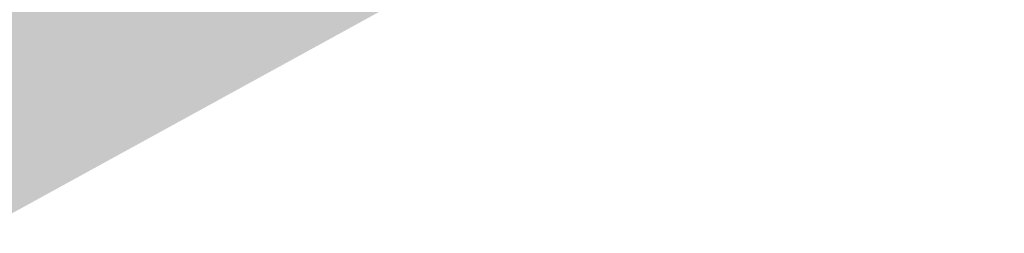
# Model space of a CAD drawing. Header units: metres. Extents: x 164696 to 183842, y 382615 to 387356.
# Tile 181 of 256: x 182589.166 to 182592.117, y 386572.945 to 386573.585. Entities that reach past the tile are written whole.
import ezdxf

# ---------------------------------------------------------------- set-up
doc = ezdxf.new("R2010")
doc.units = ezdxf.units.M
doc.layers.add('C3D-SURFACE_TINSURFACE', color=7, linetype='Continuous')

msp = doc.modelspace()

# ---------------------------------------------------------------- linework, layer by layer
at = {"layer": 'C3D-SURFACE_TINSURFACE', "color": 1, "linetype": 'Continuous', "lineweight": -3, "true_color": 0xe60000}
for points in [[(182594.4995, 386575.9656), (182589.0333, 386572.9451), (182595.3509, 386576.4085)], [(182594.4995, 386575.9656), (182593.4141, 386575.3944), (182589.0333, 386572.9451)], [(182593.4141, 386575.3944), (182590.755, 386574.0271), (182589.0333, 386572.9451)], [(182590.755, 386574.0271), (182589.755, 386573.8675), (182589.0333, 386572.9451)], [(182589.0865, 386573.6984), (182588.905, 386573.1324), (182589.755, 386573.8675)], [(182588.905, 386573.1324), (182588.9432, 386573.0747), (182589.755, 386573.8675)], [(182589.755, 386573.8675), (182588.9432, 386573.0747), (182589.0043, 386572.9886)], [(182589.755, 386573.8675), (182589.0043, 386572.9886), (182589.0333, 386572.9451)]]:
    msp.add_solid(points, dxfattribs=at)

doc.saveas('drawing.dxf')
